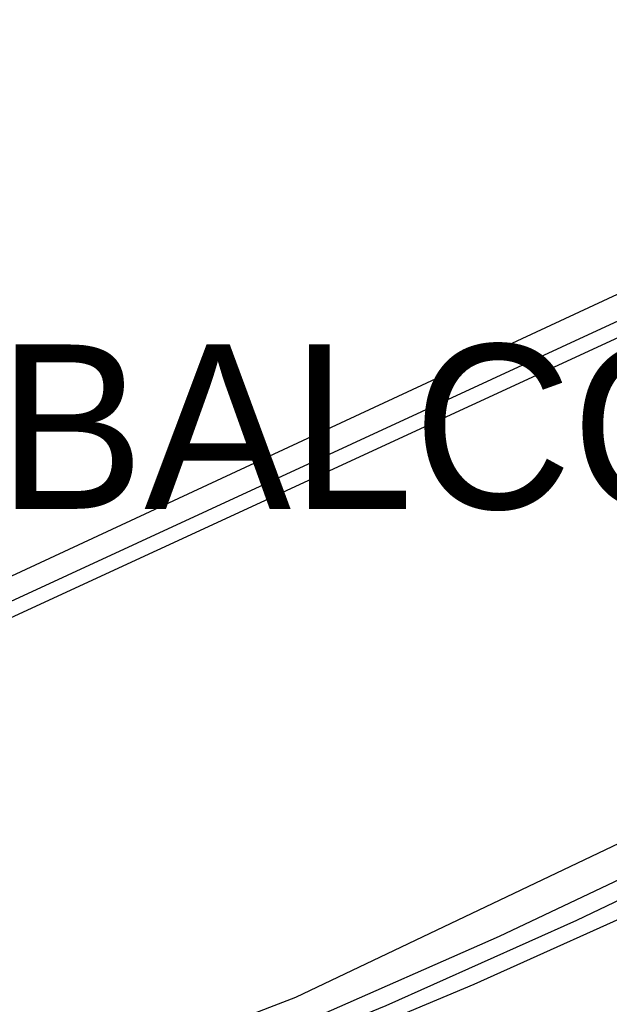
# Model space of a CAD drawing. Header units: feet. Extents: x -79 to 198, y -22 to 181.
# Tile 50 of 256: x 93.64 to 99.54, y 14.36 to 24.22. Entities that reach past the tile are written whole.
import ezdxf
from ezdxf.enums import TextEntityAlignment as Align

# ---------------------------------------------------------------- set-up
doc = ezdxf.new("R2010")
doc.units = ezdxf.units.FT
for name, color, linetype in [('A-AREA-UNIDAD', 30, 'CONTINUOUS'), ('A-LINEA', 7, 'CONTINUOUS'), ('A-TEXTO-PDF', 3, 'CONTINUOUS')]:
    doc.layers.add(name, color=color, linetype=linetype)

msp = doc.modelspace()

# ---------------------------------------------------------------- linework, layer by layer
at = {"layer": 'A-AREA-UNIDAD'}
msp.add_lwpolyline([(64.128, 7.68), (70.88, 7.9644), (70.96, 8.16), (75.36, 8.6044), (81.088, 9.6), (81.12, 9.8489), (82.208, 9.8489), (84.832, 10.4889), (90.912, 12.32), (96.4, 14.4356), (102.112, 17.1556), (106.72, 19.7689), (110.72, 22.3644)], dxfattribs=at)
at = {"layer": 'A-LINEA'}
for p, q in [((71.4822, 8.3811), (121.6031, 31.7045)), ((71.0512, 8.0092), (121.838, 31.468)), ((71.0098, 7.8319), (121.9507, 31.3451))]:
    msp.add_line(p, q, dxfattribs=at)
for points in [[(87.44, 10.8311), (89.44, 11.4311), (91.44, 12.0844), (93.4133, 12.7911), (95.36, 13.5511), (97.3067, 14.3511), (99.2133, 15.2044), (101.1067, 16.1111), (102.9733, 17.0578), (104.8267, 18.0444), (106.64, 19.0844), (108.44, 20.1778), (110.2, 21.2978), (111.9333, 22.4711)], [(86.8933, 10.7644), (88.8667, 11.3511), (90.8133, 11.9911), (92.7467, 12.6844), (94.6667, 13.4311), (96.56, 14.2178), (98.44, 15.0444), (100.2933, 15.9244), (102.12, 16.8578), (103.9333, 17.8311), (105.72, 18.8444), (107.48, 19.9111), (109.2133, 21.0178), (110.9067, 22.1644)], [(86.8933, 10.7644), (88.8667, 11.3511), (90.8133, 11.9911), (92.7467, 12.6844), (94.6667, 13.4311), (96.56, 14.2178), (98.44, 15.0444), (100.2933, 15.9244), (102.12, 16.8578), (103.9333, 17.8311), (105.72, 18.8444), (107.48, 19.9111), (109.2133, 21.0178), (110.9067, 22.1644)], [(64.7867, 7.5511), (66.9333, 7.5911), (69.08, 7.6844), (71.2267, 7.8311), (73.36, 8.0311), (75.4933, 8.2844), (77.6267, 8.5911), (79.7333, 8.9511), (81.8533, 9.3644), (83.9467, 9.8311), (86.0267, 10.3511), (88.0933, 10.9244), (90.1467, 11.5511), (92.1867, 12.2311), (94.2133, 12.9511), (96.2133, 13.7378), (98.1867, 14.5644), (100.1467, 15.4444), (102.0933, 16.3644), (104, 17.3378), (105.8933, 18.3644), (107.7467, 19.4311), (109.5867, 20.5511), (111.3867, 21.7111)]]:
    msp.add_lwpolyline(points, dxfattribs=at)

# ---------------------------------------------------------------- texts
at = {"layer": 'A-TEXTO-PDF'}
msp.add_text('BALCONY', height=1.646, dxfattribs=at).set_placement((98.6765, 19.3252), align=Align.CENTER)

doc.saveas('drawing.dxf')
